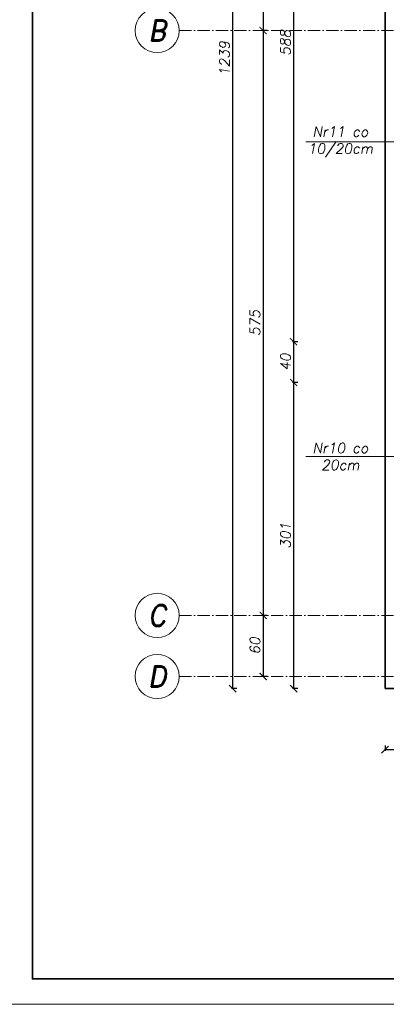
# Model space of a CAD drawing. Header units: millimetres. Extents: x 295948 to 312016, y 6878 to 18016.
# Tile 171 of 252: x 306279 to 306640, y 13742 to 14710. Entities that reach past the tile are written whole.
import ezdxf

# ---------------------------------------------------------------- set-up
doc = ezdxf.new("R2010")
doc.units = ezdxf.units.MM
doc.linetypes.add('ACAD_ISO10W100', pattern=[18, 12, -3, 0, -3])
for name, color, linetype, lineweight in [('konstrukcja', 3, 'Continuous', 35), ('konstrukcja wymiary', 1, 'Continuous', 13), ('opisy', 2, 'Continuous', 18), ('osie', 5, 'ACAD_ISO10W100', 13)]:
    doc.layers.add(name, color=color, linetype=linetype, lineweight=lineweight)
doc.styles.add('KONSTRUKCJA', font='romand.shx', dxfattribs={"oblique": 10})
doc.styles.get("Standard").update_dxf_attribs({"font": 'romand.shx', "oblique": 10})
doc.dimstyles.new('150', dxfattribs={"dimtxt": 10, "dimasz": 7, "dimexe": 1.25, "dimexo": 0.625, "dimgap": 3, "dimtad": 1, "dimdec": 0, "dimrnd": 0.5, "dimtxsty": 'KONSTRUKCJA', "dimblk": 'ARCHTICK', "dimcen": 2.5, "dimadec": 0, "dimazin": 0, "dimtfac": 1, "dimtdec": 0, "dimtix": 1, "dimtmove": 0, "dimatfit": 3, "dimfxl": 4, "dimfxlon": 1, "dimarcsym": 0})

# ---------------------------------------------------------------- blocks, each defined once
blk = doc.blocks.new('_ArchTick')
at = {"color": 0, "linetype": 'ByBlock', "lineweight": 13, "const_width": 0.15}
blk.add_lwpolyline([(-0.5, -0.5), (0.5, 0.5)], dxfattribs=at)
blk = doc.blocks.new('*D886')
at = {"layer": 'Defpoints', "color": 0, "transparency": 16777216}
for p in [(307580.44, 14981.32), (306548.44, 14393.22), (306662.44, 14393.22)]:
    blk.add_point(p, dxfattribs=at)
at = {"layer": 'konstrukcja wymiary', "color": 0, "lineweight": -2, "transparency": 16777216}
for p, q in [((306552.44, 14981.32), (306547.19, 14981.32)), ((306548.44, 14981.32), (306548.44, 14393.22)), ((306552.44, 14393.22), (306547.19, 14393.22))]:
    blk.add_line(p, q, dxfattribs=at)
at = {"layer": 'konstrukcja wymiary', "color": 0, "lineweight": -2, "transparency": 16777216, "xscale": 7, "yscale": 7, "zscale": 7}
for p, rotation in [((306548.44, 14981.32), 90), ((306548.44, 14393.22), 270)]:
    blk.add_blockref('_ArchTick', p, dxfattribs=dict(at, rotation=rotation))
at = {"layer": 'konstrukcja wymiary', "color": 0, "transparency": 16777216, "insert": (306540.44, 14687.27), "char_height": 10, "attachment_point": 5, "rotation": 90, "style": 'KONSTRUKCJA'}
blk.add_mtext('588', dxfattribs=at)
blk = doc.blocks.new('*D887')
at = {"layer": 'Defpoints', "color": 0, "transparency": 16777216}
for p in [(306662.44, 14393.22), (306548.44, 14353.22), (306662.44, 14353.22)]:
    blk.add_point(p, dxfattribs=at)
at = {"layer": 'konstrukcja wymiary', "color": 0, "lineweight": -2, "transparency": 16777216}
for p, q in [((306552.44, 14393.22), (306547.19, 14393.22)), ((306548.44, 14393.22), (306548.44, 14353.22)), ((306552.44, 14353.22), (306547.19, 14353.22))]:
    blk.add_line(p, q, dxfattribs=at)
at = {"layer": 'konstrukcja wymiary', "color": 0, "lineweight": -2, "transparency": 16777216, "xscale": 7, "yscale": 7, "zscale": 7}
for p, rotation in [((306548.44, 14393.22), 90), ((306548.44, 14353.22), 270)]:
    blk.add_blockref('_ArchTick', p, dxfattribs=dict(at, rotation=rotation))
at = {"layer": 'konstrukcja wymiary', "color": 0, "transparency": 16777216, "insert": (306540.44, 14373.22), "char_height": 10, "attachment_point": 5, "rotation": 90, "style": 'KONSTRUKCJA'}
blk.add_mtext('40', dxfattribs=at)
blk = doc.blocks.new('*D888')
at = {"layer": 'Defpoints', "color": 0, "transparency": 16777216}
for p in [(306662.44, 14353.22), (306548.44, 14052.22), (306638.44, 14052.22)]:
    blk.add_point(p, dxfattribs=at)
at = {"layer": 'konstrukcja wymiary', "color": 0, "lineweight": -2, "transparency": 16777216}
for p, q in [((306552.44, 14353.22), (306547.19, 14353.22)), ((306548.44, 14353.22), (306548.44, 14052.22)), ((306552.44, 14052.22), (306547.19, 14052.22))]:
    blk.add_line(p, q, dxfattribs=at)
at = {"layer": 'konstrukcja wymiary', "color": 0, "lineweight": -2, "transparency": 16777216, "xscale": 7, "yscale": 7, "zscale": 7}
for p, rotation in [((306548.44, 14353.22), 90), ((306548.44, 14052.22), 270)]:
    blk.add_blockref('_ArchTick', p, dxfattribs=dict(at, rotation=rotation))
at = {"layer": 'konstrukcja wymiary', "color": 0, "transparency": 16777216, "insert": (306540.44, 14202.72), "char_height": 10, "attachment_point": 5, "rotation": 90, "style": 'KONSTRUKCJA'}
blk.add_mtext('301', dxfattribs=at)
blk = doc.blocks.new('*D889')
at = {"layer": 'Defpoints', "color": 0, "transparency": 16777216}
for p in [(306638.44, 15279.22), (306518.44, 14699.22), (306638.44, 14699.22)]:
    blk.add_point(p, dxfattribs=at)
at = {"layer": 'konstrukcja wymiary', "color": 0, "lineweight": -2, "transparency": 16777216}
for p, q in [((306522.44, 15279.22), (306517.19, 15279.22)), ((306518.44, 15279.22), (306518.44, 14699.22)), ((306522.44, 14699.22), (306517.19, 14699.22))]:
    blk.add_line(p, q, dxfattribs=at)
at = {"layer": 'konstrukcja wymiary', "color": 0, "lineweight": -2, "transparency": 16777216, "xscale": 7, "yscale": 7, "zscale": 7}
for p, rotation in [((306518.44, 15279.22), 90), ((306518.44, 14699.22), 270)]:
    blk.add_blockref('_ArchTick', p, dxfattribs=dict(at, rotation=rotation))
at = {"layer": 'konstrukcja wymiary', "color": 0, "transparency": 16777216, "insert": (306510.44, 14989.22), "char_height": 10, "attachment_point": 5, "rotation": 90, "style": 'KONSTRUKCJA'}
blk.add_mtext('580', dxfattribs=at)
blk = doc.blocks.new('*D890')
at = {"layer": 'Defpoints', "color": 0, "transparency": 16777216}
for p in [(306638.44, 14699.22), (306518.44, 14124.22), (306638.44, 14124.22)]:
    blk.add_point(p, dxfattribs=at)
at = {"layer": 'konstrukcja wymiary', "color": 0, "lineweight": -2, "transparency": 16777216}
for p, q in [((306522.44, 14699.22), (306517.19, 14699.22)), ((306518.44, 14699.22), (306518.44, 14124.22)), ((306522.44, 14124.22), (306517.19, 14124.22))]:
    blk.add_line(p, q, dxfattribs=at)
at = {"layer": 'konstrukcja wymiary', "color": 0, "lineweight": -2, "transparency": 16777216, "xscale": 7, "yscale": 7, "zscale": 7}
for p, rotation in [((306518.44, 14699.22), 90), ((306518.44, 14124.22), 270)]:
    blk.add_blockref('_ArchTick', p, dxfattribs=dict(at, rotation=rotation))
at = {"layer": 'konstrukcja wymiary', "color": 0, "transparency": 16777216, "insert": (306510.44, 14411.72), "char_height": 10, "attachment_point": 5, "rotation": 90, "style": 'KONSTRUKCJA'}
blk.add_mtext('575', dxfattribs=at)
blk = doc.blocks.new('*D891')
at = {"layer": 'Defpoints', "color": 0, "transparency": 16777216}
for p in [(306638.44, 14124.22), (306518.44, 14064.22), (306638.44, 14064.22)]:
    blk.add_point(p, dxfattribs=at)
at = {"layer": 'konstrukcja wymiary', "color": 0, "lineweight": -2, "transparency": 16777216}
for p, q in [((306522.44, 14124.22), (306517.19, 14124.22)), ((306518.44, 14124.22), (306518.44, 14064.22)), ((306522.44, 14064.22), (306517.19, 14064.22))]:
    blk.add_line(p, q, dxfattribs=at)
at = {"layer": 'konstrukcja wymiary', "color": 0, "lineweight": -2, "transparency": 16777216, "xscale": 7, "yscale": 7, "zscale": 7}
for p, rotation in [((306518.44, 14124.22), 90), ((306518.44, 14064.22), 270)]:
    blk.add_blockref('_ArchTick', p, dxfattribs=dict(at, rotation=rotation))
at = {"layer": 'konstrukcja wymiary', "color": 0, "transparency": 16777216, "insert": (306510.44, 14094.22), "char_height": 10, "attachment_point": 5, "rotation": 90, "style": 'KONSTRUKCJA'}
blk.add_mtext('60', dxfattribs=at)
blk = doc.blocks.new('*D892')
at = {"layer": 'Defpoints', "color": 0, "transparency": 16777216}
for p in [(306488.44, 15291.22), (306638.44, 15291.22), (306638.44, 14052.22)]:
    blk.add_point(p, dxfattribs=at)
at = {"layer": 'konstrukcja wymiary', "color": 0, "lineweight": -2, "transparency": 16777216}
for p, q in [((306492.44, 15291.22), (306487.19, 15291.22)), ((306488.44, 14052.22), (306488.44, 15291.22)), ((306492.44, 14052.22), (306487.19, 14052.22))]:
    blk.add_line(p, q, dxfattribs=at)
at = {"layer": 'konstrukcja wymiary', "color": 0, "lineweight": -2, "transparency": 16777216, "xscale": 7, "yscale": 7, "zscale": 7}
for p, rotation in [((306488.44, 15291.22), 90), ((306488.44, 14052.22), 270)]:
    blk.add_blockref('_ArchTick', p, dxfattribs=dict(at, rotation=rotation))
at = {"layer": 'konstrukcja wymiary', "color": 0, "transparency": 16777216, "insert": (306480.44, 14671.72), "char_height": 10, "attachment_point": 5, "rotation": 90, "style": 'KONSTRUKCJA'}
blk.add_mtext('1239', dxfattribs=at)
blk = doc.blocks.new('*D893')
at = {"layer": 'Defpoints', "color": 0, "transparency": 16777216}
for p in [(306662.44, 15501.22), (306638.44, 15291.22), (306662.44, 14353.22)]:
    blk.add_point(p, dxfattribs=at)
at = {"layer": 'konstrukcja wymiary', "color": 0, "lineweight": -2, "transparency": 16777216}
for p, q in [((306638.44, 15497.22), (306638.44, 15502.47)), ((306638.44, 15501.22), (306662.44, 15501.22)), ((306662.44, 15497.22), (306662.44, 15502.47))]:
    blk.add_line(p, q, dxfattribs=at)
at = {"layer": 'konstrukcja wymiary', "color": 0, "lineweight": -2, "transparency": 16777216, "xscale": 7, "yscale": 7, "zscale": 7, "rotation": 180}
blk.add_blockref('_ArchTick', (306638.44, 15501.22), dxfattribs=at)
at = {"layer": 'konstrukcja wymiary', "color": 0, "lineweight": -2, "transparency": 16777216, "xscale": 7, "yscale": 7, "zscale": 7}
blk.add_blockref('_ArchTick', (306662.44, 15501.22), dxfattribs=at)
at = {"layer": 'konstrukcja wymiary', "color": 0, "transparency": 16777216, "insert": (306650.44, 15509.22), "char_height": 10, "attachment_point": 5, "style": 'KONSTRUKCJA'}
blk.add_mtext('24', dxfattribs=at)
blk = doc.blocks.new('*D883')
at = {"layer": 'Defpoints', "color": 0, "transparency": 16777216}
for p in [(306638.44, 14052.22), (307282.44, 14052.22), (307282.44, 13992.22)]:
    blk.add_point(p, dxfattribs=at)
at = {"layer": 'konstrukcja wymiary', "color": 0, "lineweight": -2, "transparency": 16777216}
for p, q in [((306638.44, 13996.22), (306638.44, 13990.97)), ((306638.44, 13992.22), (307282.44, 13992.22)), ((307282.44, 13996.22), (307282.44, 13990.97))]:
    blk.add_line(p, q, dxfattribs=at)
at = {"layer": 'konstrukcja wymiary', "color": 0, "lineweight": -2, "transparency": 16777216, "xscale": 7, "yscale": 7, "zscale": 7, "rotation": 180}
blk.add_blockref('_ArchTick', (306638.44, 13992.22), dxfattribs=at)
at = {"layer": 'konstrukcja wymiary', "color": 0, "lineweight": -2, "transparency": 16777216, "xscale": 7, "yscale": 7, "zscale": 7}
blk.add_blockref('_ArchTick', (307282.44, 13992.22), dxfattribs=at)
at = {"layer": 'konstrukcja wymiary', "color": 0, "transparency": 16777216, "insert": (306960.44, 14000.22), "char_height": 10, "attachment_point": 5, "style": 'KONSTRUKCJA'}
blk.add_mtext('644', dxfattribs=at)

msp = doc.modelspace()

# ---------------------------------------------------------------- linework, layer by layer
at = {"layer": 'konstrukcja'}
for p in [(306638.44, 15291.224), (307282.44, 14052.224)]:
    msp.add_line(p, (306638.44, 14052.224), dxfattribs=at)
msp.add_lwpolyline([(311991.285, 15816.794), (311991.285, 13766.794), (306291.285, 13766.794), (306291.285, 15816.794)], close=True, dxfattribs=at)
at = {"layer": 'konstrukcja wymiary'}
for p, q in [((306820.94, 14589.934), (306560.396, 14589.934)), ((306680.94, 14280.491), (306560.396, 14280.491))]:
    msp.add_line(p, q, dxfattribs=at)
msp.add_lwpolyline([(312016.285, 15841.794), (312016.285, 13741.794), (306266.285, 13741.794), (306266.285, 15841.794)], close=True, dxfattribs=at)
at = {"layer": 'opisy'}
for centre in [(306414.071, 14699.224), (306414.071, 14124.224), (306414.071, 14064.224)]:
    msp.add_circle(centre, 21.7, dxfattribs=at)
at = {"layer": 'osie'}
for p, q in [((306435.771, 14699.224), (308440.491, 14699.224)), ((306435.771, 14124.224), (308440.491, 14124.224)), ((306435.771, 14064.224), (308440.491, 14064.224))]:
    msp.add_line(p, q, dxfattribs=at)

# ---------------------------------------------------------------- texts
at = {"layer": 'opisy', "attachment_point": 5}
for s, insert, char_height, width in [('B', (306414.071, 14699.224), 21, 6.92519), ('Nr11 co\\P10/20cm', (306594.528, 14589.934), 10, 231.49388), ('Nr10 co\\P20cm', (306594.528, 14280.491), 10, 231.49388), ('C', (306414.071, 14124.224), 21, 6.92519), ('D', (306414.071, 14064.224), 21, 6.92519)]:
    msp.add_mtext(s, dxfattribs=dict(at, insert=insert, char_height=char_height, width=width))

# ---------------------------------------------------------------- dimensions: what is measured, and where the dimension line sits
at = {"layer": 'konstrukcja wymiary'}
for base, p1, p2, picture, middle in [((306662.44, 15501.224), (306638.44, 15291.224), (306662.44, 14353.224), '*D893', (306650.44, 15509.224)), ((307282.44, 13992.224), (306638.44, 14052.224), (307282.44, 14052.224), '*D883', (306960.44, 14000.224))]:
    dim = msp.add_linear_dim(base=base, p1=p1, p2=p2, dimstyle='150', dxfattribs=at)
    dim.commit()
    dim.dimension.update_dxf_attribs({"geometry": picture, "text_midpoint": middle})
for base, p1, p2, picture, middle in [((306488.44, 15291.224), (306638.44, 14052.224), (306638.44, 15291.224), '*D892', (306480.44, 14671.724)), ((306518.44, 14699.224), (306638.44, 15279.224), (306638.44, 14699.224), '*D889', (306510.44, 14989.224)), ((306548.44, 14393.224), (307580.44, 14981.324), (306662.44, 14393.224), '*D886', (306540.44, 14687.274))]:
    dim = msp.add_linear_dim(base=base, p1=p1, p2=p2, angle=90, dimstyle='150', dxfattribs=at)
    dim.commit()
    dim.dimension.update_dxf_attribs({"geometry": picture, "text_midpoint": middle})
for base, p1, p2, picture, middle in [((306518.44, 14124.224), (306638.44, 14699.224), (306638.44, 14124.224), '*D890', (306510.44, 14411.724)), ((306548.44, 14353.224), (306662.44, 14393.224), (306662.44, 14353.224), '*D887', (306540.44, 14373.224)), ((306548.44, 14052.224), (306662.44, 14353.224), (306638.44, 14052.224), '*D888', (306540.44, 14202.724)), ((306518.44, 14064.224), (306638.44, 14124.224), (306638.44, 14064.224), '*D891', (306510.44, 14094.224))]:
    dim = msp.add_linear_dim(base=base, p1=p1, p2=p2, angle=90, dimstyle='150', override={"dimtmove": 1}, dxfattribs=at)
    dim.commit()
    dim.dimension.update_dxf_attribs({"geometry": picture, "text_midpoint": middle})

doc.saveas('drawing.dxf')
